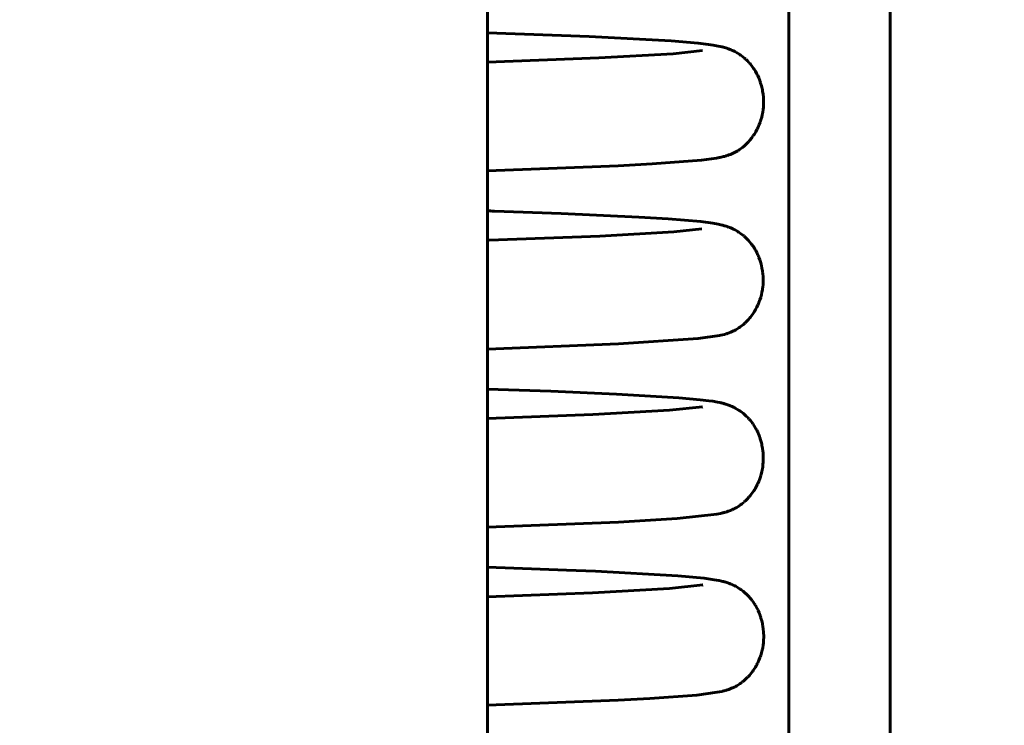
# Model space of a CAD drawing. Header units: millimetres. Extents: x 0 to 210, y 0 to 297.
# Tile 24 of 29: x 162 to 171, y 215 to 221. Entities that reach past the tile are written whole.
import ezdxf

# ---------------------------------------------------------------- set-up
doc = ezdxf.new("R2010")
doc.units = ezdxf.units.MM
doc.linetypes.add('K5LT_BASIC', pattern=[0])
doc.linetypes.add('K5LT_THIN', pattern=[0])
doc.layers.add('Системный слой', color=7, linetype='Continuous')
doc.layers.add('Системный слой (1)', color=251, linetype='Continuous', true_color=0x6c6c6c)
doc.styles.add('KDIMTEXTSTYLE', font='txt', dxfattribs={"width": 0.96, "oblique": 15, "height": 5})
doc.styles.add('KTEXTSTYLE', font='txt', dxfattribs={"width": 0.96, "height": 5})
doc.dimstyles.new('KDIMSTYLE (1.00)', dxfattribs={"dimtxt": 5, "dimasz": 1, "dimexe": 2, "dimexo": 0, "dimgap": 1, "dimtad": 1, "dimtxsty": 'KDIMTEXTSTYLE', "dimsah": 1, "dimcen": 0, "dimdle": 1, "dimadec": 0, "dimazin": 0, "dimtfac": 0.667, "dimtmove": 0, "dimatfit": 3, "dimfxl": 1, "dimtvp": 1, "dimtolj": 1, "dimtzin": 0, "dimarcsym": 0})

# ---------------------------------------------------------------- blocks, each defined once
blk = doc.blocks.new('U84')
at = {"layer": 'Системный слой (1)', "color": 143, "linetype": 'K5LT_BASIC', "lineweight": 60, "true_color": 0x33acca}
for p, q in [((167.2299, 216.1752), (166.5043, 216.2015)), ((167.4957, 216.1639), (167.2299, 216.1752)), ((168.2534, 216.1215), (167.4957, 216.1639)), ((168.4958, 216.0992), (168.2534, 216.1215)), ((168.5891, 216.0864), (168.4958, 216.0992)), ((168.6323, 216.0785), (168.5891, 216.0864)), ((168.635, 216.0779), (168.6323, 216.0785)), ((168.6567, 216.0731), (168.635, 216.0779)), ((168.6677, 216.0704), (168.6567, 216.0731)), ((168.6732, 216.0689), (168.6677, 216.0704)), ((168.6761, 216.0682), (168.6732, 216.0689)), ((168.682, 216.0666), (168.6761, 216.0682)), ((168.6945, 216.063), (168.682, 216.0666)), ((168.7062, 216.0593), (168.6945, 216.063)), ((168.7127, 216.0571), (168.7062, 216.0593)), ((168.7162, 216.0559), (168.7127, 216.0571)), ((168.718, 216.0552), (168.7162, 216.0559)), ((168.7189, 216.0549), (168.718, 216.0552)), ((168.7205, 216.0543), (168.7189, 216.0549)), ((168.7234, 216.0533), (168.7205, 216.0543)), ((168.7256, 216.0525), (168.7234, 216.0533)), ((168.7279, 216.0516), (168.7256, 216.0525)), ((168.731, 216.0505), (168.7279, 216.0516)), ((168.7365, 216.0483), (168.731, 216.0505)), ((168.742, 216.0461), (168.7365, 216.0483)), ((168.7449, 216.0449), (168.742, 216.0461)), ((168.7463, 216.0443), (168.7449, 216.0449)), ((168.7471, 216.044), (168.7463, 216.0443)), ((168.7634, 216.0367), (168.7471, 216.044)), ((168.7774, 216.0298), (168.7634, 216.0367)), ((168.7849, 216.0259), (168.7774, 216.0298)), ((168.7888, 216.0238), (168.7849, 216.0259)), ((168.7908, 216.0227), (168.7888, 216.0238)), ((168.7918, 216.0221), (168.7908, 216.0227)), ((168.8087, 216.0124), (168.7918, 216.0221)), ((168.823, 216.0032), (168.8087, 216.0124)), ((168.8305, 215.9982), (168.823, 216.0032)), ((168.8344, 215.9955), (168.8305, 215.9982)), ((168.8363, 215.9941), (168.8344, 215.9955)), ((168.8373, 215.9934), (168.8363, 215.9941)), ((168.8553, 215.9799), (168.8373, 215.9934)), ((168.8682, 215.9693), (168.8553, 215.9799)), ((168.8748, 215.9635), (168.8682, 215.9693)), ((168.8781, 215.9606), (168.8748, 215.9635)), ((168.8798, 215.9591), (168.8781, 215.9606)), ((168.8806, 215.9583), (168.8798, 215.9591)), ((168.8882, 215.9512), (168.8806, 215.9583)), ((168.9003, 215.9392), (168.8882, 215.9512)), ((168.9063, 215.9329), (168.9003, 215.9392)), ((168.9093, 215.9297), (168.9063, 215.9329)), ((168.9108, 215.9281), (168.9093, 215.9297)), ((168.9116, 215.9272), (168.9108, 215.9281)), ((168.9177, 215.9203), (168.9116, 215.9272)), ((168.9295, 215.9062), (168.9177, 215.9203)), ((168.9353, 215.8989), (168.9295, 215.9062)), ((168.9382, 215.8951), (168.9353, 215.8989)), ((168.9396, 215.8932), (168.9382, 215.8951)), ((168.9404, 215.8921), (168.9396, 215.8932)), ((168.9465, 215.8838), (168.9404, 215.8921)), ((168.9576, 215.8673), (168.9465, 215.8838)), ((168.963, 215.8587), (168.9576, 215.8673)), ((168.9657, 215.8544), (168.963, 215.8587)), ((168.967, 215.8522), (168.9657, 215.8544)), ((168.9677, 215.851), (168.967, 215.8522)), ((168.973, 215.8419), (168.9677, 215.851)), ((168.9836, 215.822), (168.973, 215.8419)), ((168.9887, 215.8117), (168.9836, 215.822)), ((168.9912, 215.8064), (168.9887, 215.8117)), ((168.9925, 215.8037), (168.9912, 215.8064)), ((168.9931, 215.8024), (168.9925, 215.8037)), ((169.0021, 215.7815), (168.9931, 215.8024)), ((169.0114, 215.7567), (169.0021, 215.7815)), ((169.0157, 215.744), (169.0114, 215.7567)), ((169.0177, 215.7377), (169.0157, 215.744)), ((169.0187, 215.7345), (169.0177, 215.7377)), ((169.0192, 215.7329), (169.0187, 215.7345)), ((169.0259, 215.7089), (169.0192, 215.7329)), ((169.032, 215.6825), (169.0259, 215.7089)), ((169.0346, 215.6691), (169.032, 215.6825)), ((169.0358, 215.6624), (169.0346, 215.6691)), ((169.0364, 215.659), (169.0358, 215.6624)), ((169.0366, 215.6573), (169.0364, 215.659)), ((169.0402, 215.6318), (169.0366, 215.6573)), ((169.0427, 215.6052), (169.0402, 215.6318)), ((169.0435, 215.5919), (169.0427, 215.6052)), ((169.0438, 215.5852), (169.0435, 215.5919)), ((169.039, 215.485), (169.0415, 215.5064)), ((169.0415, 215.5064), (169.0417, 215.508)), ((169.0417, 215.508), (169.042, 215.5111)), ((169.042, 215.5111), (169.0425, 215.5175)), ((169.0425, 215.5175), (169.0434, 215.5303)), ((169.0434, 215.5303), (169.0442, 215.556)), ((169.044, 215.5819), (169.0438, 215.5852)), ((169.044, 215.5802), (169.044, 215.5819)), ((169.0442, 215.556), (169.044, 215.5802)), ((169.0166, 215.3892), (169.0242, 215.4139)), ((169.0242, 215.4139), (169.03, 215.4364)), ((169.03, 215.4364), (169.0303, 215.438)), ((169.0303, 215.438), (169.031, 215.4411)), ((169.031, 215.4411), (169.0324, 215.4473)), ((169.0324, 215.4473), (169.0349, 215.4598)), ((169.0349, 215.4598), (169.039, 215.485)), ((168.9837, 215.311), (168.9895, 215.3225)), ((168.9895, 215.3225), (169.0002, 215.346)), ((169.0002, 215.346), (169.0086, 215.3666)), ((169.0086, 215.3666), (169.0091, 215.3681)), ((169.0091, 215.3681), (169.0103, 215.3711)), ((169.0103, 215.3711), (169.0124, 215.3771)), ((169.0124, 215.3771), (169.0166, 215.3892)), ((168.9122, 215.2056), (168.9288, 215.2256)), ((168.9288, 215.2256), (168.9405, 215.241)), ((168.9405, 215.241), (168.9414, 215.2423)), ((168.9414, 215.2423), (168.9432, 215.2447)), ((168.9432, 215.2447), (168.9468, 215.2498)), ((168.9468, 215.2498), (168.9539, 215.2602)), ((168.9539, 215.2602), (168.9676, 215.2819)), ((168.9676, 215.2819), (168.9785, 215.3011)), ((168.9785, 215.3011), (168.9793, 215.3025)), ((168.9793, 215.3025), (168.9808, 215.3053)), ((168.9808, 215.3053), (168.9837, 215.311)), ((168.8287, 215.1305), (168.8341, 215.1343)), ((168.8341, 215.1343), (168.8449, 215.1423)), ((168.8449, 215.1423), (168.847, 215.1439)), ((168.847, 215.1439), (168.8478, 215.1445)), ((168.8478, 215.1445), (168.8493, 215.1457)), ((168.8493, 215.1457), (168.8524, 215.1482)), ((168.8524, 215.1482), (168.8587, 215.1534)), ((168.8587, 215.1534), (168.8718, 215.1647)), ((168.8718, 215.1647), (168.8966, 215.1886)), ((168.8966, 215.1886), (168.8976, 215.1897)), ((168.8976, 215.1897), (168.8997, 215.1918)), ((168.8997, 215.1918), (168.9038, 215.1963)), ((168.9038, 215.1963), (168.9122, 215.2056)), ((168.4278, 215.0249), (168.6174, 215.0497)), ((168.6174, 215.0497), (168.6588, 215.0582)), ((168.6588, 215.0582), (168.6622, 215.059)), ((168.6622, 215.059), (168.6675, 215.0602)), ((168.6675, 215.0602), (168.6759, 215.0624)), ((168.6759, 215.0624), (168.6846, 215.0647)), ((168.6846, 215.0647), (168.6858, 215.065)), ((168.6858, 215.065), (168.6882, 215.0657)), ((168.6882, 215.0657), (168.6918, 215.0667)), ((168.6918, 215.0667), (168.7001, 215.069)), ((168.7001, 215.069), (168.705, 215.0705)), ((168.705, 215.0705), (168.7122, 215.0727)), ((168.7122, 215.0727), (168.7235, 215.0765)), ((168.7235, 215.0765), (168.7422, 215.0837)), ((168.7422, 215.0837), (168.7635, 215.0931)), ((168.7635, 215.0931), (168.7652, 215.0938)), ((168.7652, 215.0938), (168.7686, 215.0954)), ((168.7686, 215.0954), (168.7744, 215.0982)), ((168.7744, 215.0982), (168.7835, 215.1028)), ((168.7835, 215.1028), (168.7982, 215.1109)), ((168.7982, 215.1109), (168.8241, 215.1273)), ((168.8241, 215.1273), (168.8248, 215.1278)), ((168.8248, 215.1278), (168.8261, 215.1287)), ((168.8261, 215.1287), (168.8287, 215.1305)), ((166.5043, 214.9301), (167.7049, 214.9774)), ((167.7049, 214.9774), (167.9959, 214.993)), ((167.9959, 214.993), (168.4278, 215.0249))]:
    blk.add_line(p, q, dxfattribs=at)
blk = doc.blocks.new('U86')
at = {"layer": 'Системный слой (1)', "color": 143, "linetype": 'K5LT_BASIC', "lineweight": 60, "true_color": 0x33acca}
for p, q in [((166.5104, 219.48), (166.5043, 219.4801)), ((166.524, 219.4795), (166.5104, 219.48)), ((166.5327, 219.4792), (166.524, 219.4795)), ((166.5385, 219.479), (166.5327, 219.4792)), ((166.5423, 219.4789), (166.5385, 219.479)), ((166.5448, 219.4788), (166.5423, 219.4789)), ((166.5466, 219.4788), (166.5448, 219.4788)), ((166.5495, 219.4787), (166.5466, 219.4788)), ((166.552, 219.4786), (166.5495, 219.4787)), ((166.5568, 219.4784), (166.552, 219.4786)), ((166.5667, 219.4781), (166.5568, 219.4784)), ((167.1812, 219.4559), (166.5667, 219.4781)), ((167.8964, 219.4232), (167.1812, 219.4559)), ((168.1668, 219.4066), (167.8964, 219.4232)), ((168.4653, 219.3812), (168.1668, 219.4066)), ((168.5748, 219.3668), (168.4653, 219.3812)), ((168.6243, 219.3579), (168.5748, 219.3668)), ((168.6505, 219.3521), (168.6243, 219.3579)), ((168.6641, 219.3488), (168.6505, 219.3521)), ((168.671, 219.3469), (168.6641, 219.3488)), ((168.6745, 219.346), (168.671, 219.3469)), ((168.6778, 219.3451), (168.6745, 219.346)), ((168.6844, 219.3432), (168.6778, 219.3451)), ((168.6988, 219.3387), (168.6844, 219.3432)), ((168.7096, 219.3351), (168.6988, 219.3387)), ((168.7156, 219.333), (168.7096, 219.3351)), ((168.7188, 219.3318), (168.7156, 219.333)), ((168.7204, 219.3312), (168.7188, 219.3318)), ((168.7212, 219.3309), (168.7204, 219.3312)), ((168.7216, 219.3307), (168.7212, 219.3309)), ((168.7228, 219.3303), (168.7216, 219.3307)), ((168.7236, 219.33), (168.7228, 219.3303)), ((168.7241, 219.3298), (168.7236, 219.33)), ((168.7245, 219.3296), (168.7241, 219.3298)), ((168.7249, 219.3295), (168.7245, 219.3296)), ((168.7252, 219.3294), (168.7249, 219.3295)), ((168.7256, 219.3292), (168.7252, 219.3294)), ((168.7264, 219.3289), (168.7256, 219.3292)), ((168.7272, 219.3286), (168.7264, 219.3289)), ((168.7276, 219.3284), (168.7272, 219.3286)), ((168.728, 219.3283), (168.7276, 219.3284)), ((168.7291, 219.3279), (168.728, 219.3283)), ((168.7297, 219.3276), (168.7291, 219.3279)), ((168.7302, 219.3274), (168.7297, 219.3276)), ((168.7306, 219.3273), (168.7302, 219.3274)), ((168.731, 219.3271), (168.7306, 219.3273)), ((168.7314, 219.327), (168.731, 219.3271)), ((168.7321, 219.3267), (168.7314, 219.327)), ((168.7334, 219.3262), (168.7321, 219.3267)), ((168.734, 219.3259), (168.7334, 219.3262)), ((168.7344, 219.3258), (168.734, 219.3259)), ((168.7482, 219.3199), (168.7344, 219.3258)), ((168.7555, 219.3166), (168.7482, 219.3199)), ((168.7593, 219.3148), (168.7555, 219.3166)), ((168.7612, 219.3139), (168.7593, 219.3148)), ((168.7622, 219.3134), (168.7612, 219.3139)), ((168.7627, 219.3132), (168.7622, 219.3134)), ((168.7656, 219.3118), (168.7627, 219.3132)), ((168.7701, 219.3095), (168.7656, 219.3118)), ((168.7725, 219.3083), (168.7701, 219.3095)), ((168.7736, 219.3077), (168.7725, 219.3083)), ((168.7742, 219.3074), (168.7736, 219.3077)), ((168.7909, 219.2984), (168.7742, 219.3074)), ((168.8052, 219.2899), (168.7909, 219.2984)), ((168.8127, 219.2852), (168.8052, 219.2899)), ((168.8166, 219.2827), (168.8127, 219.2852)), ((168.8185, 219.2814), (168.8166, 219.2827)), ((168.8195, 219.2807), (168.8185, 219.2814)), ((168.8351, 219.2699), (168.8195, 219.2807)), ((168.8494, 219.259), (168.8351, 219.2699)), ((168.8568, 219.2531), (168.8494, 219.259)), ((168.8605, 219.25), (168.8568, 219.2531)), ((168.8624, 219.2484), (168.8605, 219.25)), ((168.8633, 219.2476), (168.8624, 219.2484)), ((168.8778, 219.2347), (168.8633, 219.2476)), ((168.8919, 219.2211), (168.8778, 219.2347)), ((168.8989, 219.2139), (168.8919, 219.2211)), ((168.9024, 219.2102), (168.8989, 219.2139)), ((168.9041, 219.2083), (168.9024, 219.2102)), ((168.905, 219.2073), (168.9041, 219.2083)), ((168.9179, 219.1926), (168.905, 219.2073)), ((168.9302, 219.1773), (168.9179, 219.1926)), ((168.9362, 219.1693), (168.9302, 219.1773)), ((168.9392, 219.1652), (168.9362, 219.1693)), ((168.9407, 219.1631), (168.9392, 219.1652)), ((168.9415, 219.162), (168.9407, 219.1631)), ((168.949, 219.1511), (168.9415, 219.162)), ((168.9606, 219.1328), (168.949, 219.1511)), ((168.9661, 219.1234), (168.9606, 219.1328)), ((168.9689, 219.1185), (168.9661, 219.1234)), ((168.9702, 219.1161), (168.9689, 219.1185)), ((168.9709, 219.1149), (168.9702, 219.1161)), ((168.9805, 219.0964), (168.9709, 219.1149)), ((168.9911, 219.0737), (168.9805, 219.0964)), ((168.9961, 219.062), (168.9911, 219.0737)), ((168.9985, 219.056), (168.9961, 219.062)), ((168.9997, 219.053), (168.9985, 219.056)), ((169.0002, 219.0515), (168.9997, 219.053)), ((169.0084, 219.0288), (169.0002, 219.0515)), ((169.0165, 219.003), (169.0084, 219.0288)), ((169.02, 218.99), (169.0165, 219.003)), ((169.0217, 218.9834), (169.02, 218.99)), ((169.0225, 218.9801), (169.0217, 218.9834)), ((169.0229, 218.9785), (169.0225, 218.9801)), ((169.0282, 218.9538), (169.0229, 218.9785)), ((169.0328, 218.927), (169.0282, 218.9538)), ((169.0346, 218.9135), (169.0328, 218.927)), ((169.0354, 218.9067), (169.0346, 218.9135)), ((169.0358, 218.9033), (169.0354, 218.9067)), ((169.036, 218.9016), (169.0358, 218.9033)), ((169.038, 218.8759), (169.036, 218.9016)), ((169.039, 218.8497), (169.038, 218.8759)), ((169.0391, 218.8366), (169.039, 218.8497)), ((169.0326, 218.7552), (169.0331, 218.7584)), ((169.0331, 218.7584), (169.034, 218.7646)), ((169.034, 218.7646), (169.0355, 218.7773)), ((169.0355, 218.7773), (169.0378, 218.8028)), ((169.0378, 218.8028), (169.0389, 218.8251)), ((169.0389, 218.8267), (169.039, 218.83)), ((169.0389, 218.8251), (169.0389, 218.8267)), ((169.039, 218.83), (169.0391, 218.8366)), ((169.0097, 218.6623), (169.0165, 218.6835)), ((169.0165, 218.6835), (169.0169, 218.685)), ((169.0169, 218.685), (169.0178, 218.6881)), ((169.0178, 218.6881), (169.0195, 218.6942)), ((169.0195, 218.6942), (169.0228, 218.7066)), ((169.0228, 218.7066), (169.0284, 218.7316)), ((169.0284, 218.7316), (169.0323, 218.7536)), ((169.0323, 218.7536), (169.0326, 218.7552)), ((168.969, 218.5716), (168.9811, 218.5945)), ((168.9811, 218.5945), (168.9912, 218.6155)), ((168.9912, 218.6155), (168.9918, 218.617)), ((168.9918, 218.617), (168.9931, 218.62)), ((168.9931, 218.62), (168.9957, 218.6259)), ((168.9957, 218.6259), (169.0006, 218.6379)), ((169.0006, 218.6379), (169.0097, 218.6623)), ((168.9034, 218.4799), (168.9164, 218.495)), ((168.9164, 218.495), (168.9174, 218.4962)), ((168.9174, 218.4962), (168.9194, 218.4986)), ((168.9194, 218.4986), (168.9232, 218.5034)), ((168.9232, 218.5034), (168.9309, 218.5134)), ((168.9309, 218.5134), (168.9459, 218.5344)), ((168.9459, 218.5344), (168.9569, 218.5513)), ((168.9569, 218.5513), (168.9577, 218.5526)), ((168.9577, 218.5526), (168.9594, 218.5553)), ((168.9594, 218.5553), (168.9626, 218.5607)), ((168.9626, 218.5607), (168.969, 218.5716)), ((168.7876, 218.3862), (168.8154, 218.4032)), ((168.8154, 218.4032), (168.8192, 218.4058)), ((168.8192, 218.4058), (168.8204, 218.4066)), ((168.8204, 218.4066), (168.8228, 218.4082)), ((168.8228, 218.4082), (168.8276, 218.4117)), ((168.8276, 218.4117), (168.8376, 218.419)), ((168.8376, 218.419), (168.8584, 218.4357)), ((168.8584, 218.4357), (168.8693, 218.4455)), ((168.8693, 218.4455), (168.8704, 218.4464)), ((168.8704, 218.4464), (168.8726, 218.4484)), ((168.8726, 218.4484), (168.8769, 218.4525)), ((168.8769, 218.4525), (168.8856, 218.461)), ((168.8856, 218.461), (168.9034, 218.4799)), ((167.7097, 218.2562), (168.4414, 218.3048)), ((168.4414, 218.3048), (168.6375, 218.3327)), ((168.6375, 218.3327), (168.6512, 218.3358)), ((168.6512, 218.3358), (168.6827, 218.3437)), ((168.6827, 218.3437), (168.6996, 218.3488)), ((168.6996, 218.3488), (168.7008, 218.3491)), ((168.7008, 218.3491), (168.7032, 218.3499)), ((168.7032, 218.3499), (168.7082, 218.3515)), ((168.7082, 218.3515), (168.7185, 218.355)), ((168.7185, 218.355), (168.7413, 218.3638)), ((168.7413, 218.3638), (168.7663, 218.3751)), ((168.7663, 218.3751), (168.7676, 218.3757)), ((168.7676, 218.3757), (168.7702, 218.377)), ((168.7702, 218.377), (168.7757, 218.3798)), ((168.7757, 218.3798), (168.7876, 218.3862)), ((166.5043, 218.2089), (167.7097, 218.2562))]:
    blk.add_line(p, q, dxfattribs=at)
blk = doc.blocks.new('U97')
at = {"layer": 'Системный слой (1)', "color": 143, "linetype": 'K5LT_BASIC', "lineweight": 60, "true_color": 0x33acca}
for p, q in [((168.4814, 220.9547), (168.2103, 220.9263)), ((167.5284, 220.8874), (166.5043, 220.8481)), ((168.2103, 220.9263), (167.5284, 220.8874))]:
    blk.add_line(p, q, dxfattribs=at)
blk = doc.blocks.new('U103')
at = {"layer": 'Системный слой (1)', "color": 143, "linetype": 'K5LT_BASIC', "lineweight": 60, "true_color": 0x33acca}
for p, q in [((167.4683, 215.9667), (166.5043, 215.93)), ((168.1768, 216.0059), (167.4683, 215.9667)), ((168.4845, 216.0377), (168.1768, 216.0059)), ((168.479, 216.0362), (168.4845, 216.0377))]:
    blk.add_line(p, q, dxfattribs=at)
blk = doc.blocks.new('U107')
at = {"layer": 'Системный слой (1)', "color": 143, "linetype": 'K5LT_BASIC', "lineweight": 60, "true_color": 0x33acca}
for p, q in [((167.4388, 221.0846), (166.5043, 221.1196)), ((168.1916, 221.044), (167.4388, 221.0846)), ((168.4412, 221.023), (168.1916, 221.044)), ((168.5378, 221.0116), (168.4412, 221.023)), ((168.5808, 221.0053), (168.5378, 221.0116)), ((168.6254, 220.9974), (168.5808, 221.0053)), ((168.6433, 220.9936), (168.6254, 220.9974)), ((168.6577, 220.9902), (168.6433, 220.9936)), ((168.665, 220.9884), (168.6577, 220.9902)), ((168.6676, 220.9878), (168.665, 220.9884)), ((168.6729, 220.9864), (168.6676, 220.9878)), ((168.6841, 220.9833), (168.6729, 220.9864)), ((168.697, 220.9795), (168.6841, 220.9833)), ((168.7042, 220.9771), (168.697, 220.9795)), ((168.7081, 220.9759), (168.7042, 220.9771)), ((168.7101, 220.9752), (168.7081, 220.9759)), ((168.7111, 220.9748), (168.7101, 220.9752)), ((168.7122, 220.9745), (168.7111, 220.9748)), ((168.7152, 220.9734), (168.7122, 220.9745)), ((168.7179, 220.9725), (168.7152, 220.9734)), ((168.7211, 220.9713), (168.7179, 220.9725)), ((168.7262, 220.9694), (168.7211, 220.9713)), ((168.736, 220.9656), (168.7262, 220.9694)), ((168.7422, 220.9631), (168.736, 220.9656)), ((168.7455, 220.9617), (168.7422, 220.9631)), ((168.7472, 220.961), (168.7455, 220.9617)), ((168.748, 220.9606), (168.7472, 220.961)), ((168.7649, 220.953), (168.748, 220.9606)), ((168.7789, 220.946), (168.7649, 220.953)), ((168.7864, 220.942), (168.7789, 220.946)), ((168.7903, 220.9399), (168.7864, 220.942)), ((168.7923, 220.9388), (168.7903, 220.9399)), ((168.7933, 220.9382), (168.7923, 220.9388)), ((168.8096, 220.9286), (168.7933, 220.9382)), ((168.8239, 220.9194), (168.8096, 220.9286)), ((168.8314, 220.9142), (168.8239, 220.9194)), ((168.8352, 220.9115), (168.8314, 220.9142)), ((168.8371, 220.9102), (168.8352, 220.9115)), ((168.8381, 220.9095), (168.8371, 220.9102)), ((168.8533, 220.8979), (168.8381, 220.9095)), ((168.8677, 220.8861), (168.8533, 220.8979)), ((168.875, 220.8797), (168.8677, 220.8861)), ((168.8787, 220.8764), (168.875, 220.8797)), ((168.8806, 220.8747), (168.8787, 220.8764)), ((168.8815, 220.8738), (168.8806, 220.8747)), ((168.8952, 220.8606), (168.8815, 220.8738)), ((168.9089, 220.8463), (168.8952, 220.8606)), ((168.9157, 220.8387), (168.9089, 220.8463)), ((168.919, 220.8348), (168.9157, 220.8387)), ((168.9207, 220.8328), (168.919, 220.8348)), ((168.9216, 220.8318), (168.9207, 220.8328)), ((168.933, 220.8177), (168.9216, 220.8318)), ((168.9457, 220.8005), (168.933, 220.8177)), ((168.9518, 220.7916), (168.9457, 220.8005)), ((168.9549, 220.787), (168.9518, 220.7916)), ((168.9564, 220.7847), (168.9549, 220.787)), ((168.9571, 220.7835), (168.9564, 220.7847)), ((168.9674, 220.7667), (168.9571, 220.7835)), ((168.979, 220.7459), (168.9674, 220.7667)), ((168.9845, 220.7351), (168.979, 220.7459)), ((168.9872, 220.7295), (168.9845, 220.7351)), ((168.9885, 220.7267), (168.9872, 220.7295)), ((168.9892, 220.7253), (168.9885, 220.7267)), ((168.9985, 220.7044), (168.9892, 220.7253)), ((169.0081, 220.6798), (168.9985, 220.7044)), ((169.0124, 220.6673), (169.0081, 220.6798)), ((169.0145, 220.661), (169.0124, 220.6673)), ((169.0155, 220.6578), (169.0145, 220.661)), ((169.016, 220.6562), (169.0155, 220.6578)), ((169.023, 220.6324), (169.016, 220.6562)), ((169.0293, 220.606), (169.023, 220.6324)), ((169.0321, 220.5927), (169.0293, 220.606)), ((169.0333, 220.586), (169.0321, 220.5927)), ((169.0339, 220.5826), (169.0333, 220.586)), ((169.0342, 220.5809), (169.0339, 220.5826)), ((169.0383, 220.5537), (169.0342, 220.5809)), ((169.0409, 220.528), (169.0383, 220.5537)), ((169.0419, 220.5151), (169.0409, 220.528)), ((169.0422, 220.5086), (169.0419, 220.5151)), ((169.0423, 220.5054), (169.0422, 220.5086)), ((169.0424, 220.5038), (169.0423, 220.5054)), ((169.0429, 220.4835), (169.0424, 220.5038)), ((169.0425, 220.4585), (169.0429, 220.4835)), ((169.0332, 220.376), (169.0355, 220.3885)), ((169.0355, 220.3885), (169.039, 220.4138)), ((169.039, 220.4138), (169.0411, 220.4352)), ((169.0411, 220.4352), (169.0412, 220.4368)), ((169.0412, 220.4368), (169.0415, 220.4399)), ((169.0415, 220.4399), (169.0419, 220.4461)), ((169.0419, 220.4461), (169.0425, 220.4585)), ((169.0117, 220.2965), (169.0128, 220.2995)), ((169.0128, 220.2995), (169.0149, 220.3056)), ((169.0149, 220.3056), (169.0188, 220.3178)), ((169.0188, 220.3178), (169.0258, 220.3426)), ((169.0258, 220.3426), (169.0311, 220.3651)), ((169.0311, 220.3651), (169.0314, 220.3666)), ((169.0314, 220.3666), (169.032, 220.3697)), ((169.032, 220.3697), (169.0332, 220.376)), ((168.9584, 220.1867), (168.9716, 220.2088)), ((168.9716, 220.2088), (168.9824, 220.2287)), ((168.9824, 220.2287), (168.9832, 220.2302)), ((168.9832, 220.2302), (168.9846, 220.233)), ((168.9846, 220.233), (168.9875, 220.2388)), ((168.9875, 220.2388), (168.993, 220.2504)), ((168.993, 220.2504), (169.0033, 220.2743)), ((169.0033, 220.2743), (169.0112, 220.295)), ((169.0112, 220.295), (169.0117, 220.2965)), ((168.9035, 220.1149), (168.9055, 220.1172)), ((168.9055, 220.1172), (168.9096, 220.1217)), ((168.9096, 220.1217), (168.9178, 220.1313)), ((168.9178, 220.1313), (168.934, 220.1516)), ((168.934, 220.1516), (168.9454, 220.1673)), ((168.9454, 220.1673), (168.9463, 220.1685)), ((168.9463, 220.1685), (168.948, 220.1711)), ((168.948, 220.1711), (168.9515, 220.1762)), ((168.9515, 220.1762), (168.9584, 220.1867)), ((168.7621, 220.0098), (168.8048, 220.0332)), ((168.8048, 220.0332), (168.8068, 220.0345)), ((168.8068, 220.0345), (168.811, 220.0371)), ((168.811, 220.0371), (168.8192, 220.0424)), ((168.8192, 220.0424), (168.8309, 220.0504)), ((168.8309, 220.0504), (168.849, 220.0641)), ((168.849, 220.0641), (168.8533, 220.0675)), ((168.8533, 220.0675), (168.8544, 220.0684)), ((168.8544, 220.0684), (168.8565, 220.0702)), ((168.8565, 220.0702), (168.8608, 220.0738)), ((168.8608, 220.0738), (168.8697, 220.0815)), ((168.8697, 220.0815), (168.888, 220.0988)), ((168.888, 220.0988), (168.9024, 220.1138)), ((168.9024, 220.1138), (168.9035, 220.1149)), ((168.0194, 219.9123), (168.471, 219.9471)), ((168.471, 219.9471), (168.6096, 219.966)), ((168.6096, 219.966), (168.6233, 219.9685)), ((168.6233, 219.9685), (168.6265, 219.9691)), ((168.6265, 219.9691), (168.631, 219.97)), ((168.631, 219.97), (168.6327, 219.9703)), ((168.6327, 219.9703), (168.6333, 219.9704)), ((168.6333, 219.9704), (168.6344, 219.9707)), ((168.6344, 219.9707), (168.6368, 219.9712)), ((168.6368, 219.9712), (168.6417, 219.9722)), ((168.6417, 219.9722), (168.6519, 219.9744)), ((168.6519, 219.9744), (168.6745, 219.9798)), ((168.6745, 219.9798), (168.6828, 219.982)), ((168.6828, 219.982), (168.6998, 219.9869)), ((168.6998, 219.9869), (168.7064, 219.989)), ((168.7064, 219.989), (168.7104, 219.9902)), ((168.7104, 219.9902), (168.7159, 219.9919)), ((168.7159, 219.9919), (168.7242, 219.9946)), ((168.7242, 219.9946), (168.7378, 219.9994)), ((168.7378, 219.9994), (168.7621, 220.0098)), ((166.5043, 219.8482), (167.7057, 219.8955)), ((167.7057, 219.8955), (168.0194, 219.9123))]:
    blk.add_line(p, q, dxfattribs=at)
blk = doc.blocks.new('U119')
at = {"layer": 'Системный слой (1)', "color": 143, "linetype": 'K5LT_BASIC', "lineweight": 60, "true_color": 0x33acca}
for p, q in [((167.0869, 217.8201), (166.5043, 217.8408)), ((167.6914, 217.7942), (167.0869, 217.8201)), ((168.2629, 217.7604), (167.6914, 217.7942)), ((168.4607, 217.7428), (168.2629, 217.7604)), ((168.5398, 217.7332), (168.4607, 217.7428)), ((168.5756, 217.7279), (168.5398, 217.7332)), ((168.619, 217.7203), (168.5756, 217.7279)), ((168.6416, 217.7156), (168.619, 217.7203)), ((168.6528, 217.7131), (168.6416, 217.7156)), ((168.6583, 217.7117), (168.6528, 217.7131)), ((168.6611, 217.711), (168.6583, 217.7117)), ((168.6667, 217.7096), (168.6611, 217.711)), ((168.6785, 217.7065), (168.6667, 217.7096)), ((168.691, 217.7028), (168.6785, 217.7065)), ((168.6979, 217.7006), (168.691, 217.7028)), ((168.7017, 217.6994), (168.6979, 217.7006)), ((168.7036, 217.6988), (168.7017, 217.6994)), ((168.7045, 217.6984), (168.7036, 217.6988)), ((168.7071, 217.6976), (168.7045, 217.6984)), ((168.7102, 217.6965), (168.7071, 217.6976)), ((168.7126, 217.6957), (168.7102, 217.6965)), ((168.7151, 217.6948), (168.7126, 217.6957)), ((168.7187, 217.6935), (168.7151, 217.6948)), ((168.7251, 217.6912), (168.7187, 217.6935)), ((168.7309, 217.6889), (168.7251, 217.6912)), ((168.7339, 217.6877), (168.7309, 217.6889)), ((168.7354, 217.6871), (168.7339, 217.6877)), ((168.7361, 217.6868), (168.7354, 217.6871)), ((168.7528, 217.6797), (168.7361, 217.6868)), ((168.7667, 217.6731), (168.7528, 217.6797)), ((168.7743, 217.6693), (168.7667, 217.6731)), ((168.7782, 217.6673), (168.7743, 217.6693)), ((168.7802, 217.6662), (168.7782, 217.6673)), ((168.7812, 217.6657), (168.7802, 217.6662)), ((168.7982, 217.6562), (168.7812, 217.6657)), ((168.8125, 217.6474), (168.7982, 217.6562)), ((168.82, 217.6425), (168.8125, 217.6474)), ((168.8239, 217.64), (168.82, 217.6425)), ((168.8258, 217.6386), (168.8239, 217.64)), ((168.8268, 217.638), (168.8258, 217.6386)), ((168.8426, 217.6266), (168.8268, 217.638)), ((168.8568, 217.6154), (168.8426, 217.6266)), ((168.8641, 217.6094), (168.8568, 217.6154)), ((168.8678, 217.6062), (168.8641, 217.6094)), ((168.8696, 217.6046), (168.8678, 217.6062)), ((168.8705, 217.6038), (168.8696, 217.6046)), ((168.8838, 217.5916), (168.8705, 217.6038)), ((168.8974, 217.5781), (168.8838, 217.5916)), ((168.9042, 217.571), (168.8974, 217.5781)), ((168.9076, 217.5673), (168.9042, 217.571)), ((168.9093, 217.5654), (168.9076, 217.5673)), ((168.9101, 217.5645), (168.9093, 217.5654)), ((168.9218, 217.5509), (168.9101, 217.5645)), ((168.9347, 217.5345), (168.9218, 217.5509)), ((168.9411, 217.5259), (168.9347, 217.5345)), ((168.9442, 217.5214), (168.9411, 217.5259)), ((168.9458, 217.5192), (168.9442, 217.5214)), ((168.9465, 217.5181), (168.9458, 217.5192)), ((168.9572, 217.5019), (168.9465, 217.5181)), ((168.969, 217.4821), (168.9572, 217.5019)), ((168.9747, 217.4717), (168.969, 217.4821)), ((168.9775, 217.4664), (168.9747, 217.4717)), ((168.9789, 217.4637), (168.9775, 217.4664)), ((168.9796, 217.4624), (168.9789, 217.4637)), ((168.9892, 217.4425), (168.9796, 217.4624)), ((168.9994, 217.4187), (168.9892, 217.4425)), ((169.0041, 217.4065), (168.9994, 217.4187)), ((169.0063, 217.4003), (169.0041, 217.4065)), ((169.0074, 217.3972), (169.0063, 217.4003)), ((169.008, 217.3957), (169.0074, 217.3972)), ((169.0155, 217.3726), (169.008, 217.3957)), ((169.0227, 217.3466), (169.0155, 217.3726)), ((169.0259, 217.3334), (169.0227, 217.3466)), ((169.0273, 217.3267), (169.0259, 217.3334)), ((169.028, 217.3234), (169.0273, 217.3267)), ((169.0284, 217.3217), (169.028, 217.3234)), ((169.033, 217.2967), (169.0284, 217.3217)), ((169.0367, 217.2699), (169.033, 217.2967)), ((169.0381, 217.2564), (169.0367, 217.2699)), ((169.0387, 217.2496), (169.0381, 217.2564)), ((169.0389, 217.2462), (169.0387, 217.2496)), ((169.039, 217.2445), (169.0389, 217.2462)), ((169.0403, 217.2192), (169.039, 217.2445)), ((169.0405, 217.1931), (169.0403, 217.2192)), ((169.0347, 217.121), (169.0377, 217.1454)), ((169.0377, 217.1454), (169.0396, 217.1688)), ((169.0396, 217.1688), (169.0397, 217.1704)), ((169.0397, 217.1704), (169.0399, 217.1737)), ((169.0399, 217.1737), (169.0401, 217.1801)), ((169.0401, 217.1801), (169.0405, 217.1931)), ((169.0151, 217.0356), (169.0161, 217.0386)), ((169.0161, 217.0386), (169.0179, 217.0444)), ((169.0179, 217.0444), (169.0212, 217.0563)), ((169.0212, 217.0563), (169.0272, 217.0803)), ((169.0272, 217.0803), (169.031, 217.0983)), ((169.031, 217.0983), (169.0312, 217.0998)), ((169.0312, 217.0998), (169.0318, 217.1028)), ((169.0318, 217.1028), (169.0328, 217.1088)), ((169.0328, 217.1088), (169.0347, 217.121)), ((168.9651, 216.9237), (168.9777, 216.9462)), ((168.9777, 216.9462), (168.988, 216.9668)), ((168.988, 216.9668), (168.9887, 216.9683)), ((168.9887, 216.9683), (168.9901, 216.9712)), ((168.9901, 216.9712), (168.9928, 216.9771)), ((168.9928, 216.9771), (168.9979, 216.9889)), ((168.9979, 216.9889), (169.0075, 217.0132)), ((169.0075, 217.0132), (169.0147, 217.0342)), ((169.0147, 217.0342), (169.0151, 217.0356)), ((168.9144, 216.8521), (168.9184, 216.8569)), ((168.9184, 216.8569), (168.9264, 216.8668)), ((168.9264, 216.8668), (168.942, 216.8878)), ((168.942, 216.8878), (168.9527, 216.9037)), ((168.9527, 216.9037), (168.9536, 216.905)), ((168.9536, 216.905), (168.9553, 216.9076)), ((168.9553, 216.9076), (168.9586, 216.9128)), ((168.9586, 216.9128), (168.9651, 216.9237)), ((168.8165, 216.7642), (168.8174, 216.7648)), ((168.8174, 216.7648), (168.8188, 216.7658)), ((168.8188, 216.7658), (168.821, 216.7673)), ((168.821, 216.7673), (168.8217, 216.7677)), ((168.8217, 216.7677), (168.8224, 216.7682)), ((168.8224, 216.7682), (168.8236, 216.769)), ((168.8236, 216.769), (168.825, 216.77)), ((168.825, 216.77), (168.8259, 216.7707)), ((168.8259, 216.7707), (168.8268, 216.7713)), ((168.8268, 216.7713), (168.828, 216.7721)), ((168.828, 216.7721), (168.8295, 216.7732)), ((168.8295, 216.7732), (168.8318, 216.7748)), ((168.8318, 216.7748), (168.8344, 216.7768)), ((168.8344, 216.7768), (168.8351, 216.7773)), ((168.8351, 216.7773), (168.8363, 216.7782)), ((168.8363, 216.7782), (168.8387, 216.78)), ((168.8387, 216.78), (168.8435, 216.7837)), ((168.8435, 216.7837), (168.8534, 216.7916)), ((168.8534, 216.7916), (168.8609, 216.7979)), ((168.8609, 216.7979), (168.8626, 216.7993)), ((168.8626, 216.7993), (168.8634, 216.8001)), ((168.8634, 216.8001), (168.865, 216.8015)), ((168.865, 216.8015), (168.8684, 216.8045)), ((168.8684, 216.8045), (168.8752, 216.8108)), ((168.8752, 216.8108), (168.8892, 216.8245)), ((168.8892, 216.8245), (168.9114, 216.8485)), ((168.9114, 216.8485), (168.9124, 216.8497)), ((168.9124, 216.8497), (168.9144, 216.8521)), ((168.2474, 216.6489), (168.6126, 216.6888)), ((168.6126, 216.6888), (168.6453, 216.6953)), ((168.6453, 216.6953), (168.657, 216.698)), ((168.657, 216.698), (168.6609, 216.6989)), ((168.6609, 216.6989), (168.6671, 216.7004)), ((168.6671, 216.7004), (168.6775, 216.7032)), ((168.6775, 216.7032), (168.6835, 216.7048)), ((168.6835, 216.7048), (168.6847, 216.7052)), ((168.6847, 216.7052), (168.6871, 216.7058)), ((168.6871, 216.7058), (168.6919, 216.7072)), ((168.6919, 216.7072), (168.6962, 216.7084)), ((168.6962, 216.7084), (168.7039, 216.7108)), ((168.7039, 216.7108), (168.7096, 216.7126)), ((168.7096, 216.7126), (168.718, 216.7155)), ((168.718, 216.7155), (168.731, 216.7203)), ((168.731, 216.7203), (168.7527, 216.7293)), ((168.7527, 216.7293), (168.7547, 216.7302)), ((168.7547, 216.7302), (168.7558, 216.7307)), ((168.7558, 216.7307), (168.758, 216.7317)), ((168.758, 216.7317), (168.7626, 216.7339)), ((168.7626, 216.7339), (168.7707, 216.7378)), ((168.7707, 216.7378), (168.7713, 216.7381)), ((168.7713, 216.7381), (168.7725, 216.7387)), ((168.7725, 216.7387), (168.7748, 216.7398)), ((168.7748, 216.7398), (168.7765, 216.7407)), ((168.7765, 216.7407), (168.7779, 216.7414)), ((168.7779, 216.7414), (168.7794, 216.7422)), ((168.7794, 216.7422), (168.7815, 216.7433)), ((168.7815, 216.7433), (168.7846, 216.7449)), ((168.7846, 216.7449), (168.7892, 216.7475)), ((168.7892, 216.7475), (168.7966, 216.7517)), ((168.7966, 216.7517), (168.8093, 216.7596)), ((168.8093, 216.7596), (168.81, 216.76)), ((168.81, 216.76), (168.8109, 216.7606)), ((168.8109, 216.7606), (168.8127, 216.7617)), ((168.8127, 216.7617), (168.814, 216.7626)), ((168.814, 216.7626), (168.8147, 216.763)), ((168.8147, 216.763), (168.8153, 216.7634)), ((168.8153, 216.7634), (168.8159, 216.7638)), ((168.8159, 216.7638), (168.8165, 216.7642)), ((166.5043, 216.5694), (167.7085, 216.6168)), ((167.7085, 216.6168), (168.2474, 216.6489))]:
    blk.add_line(p, q, dxfattribs=at)
blk = doc.blocks.new('U120')
at = {"layer": 'Системный слой (1)', "color": 143, "linetype": 'K5LT_BASIC', "lineweight": 60, "true_color": 0x33acca}
for p, q in [((168.4799, 217.6769), (168.1771, 217.6452)), ((168.4744, 217.6754), (168.4799, 217.6769)), ((167.4708, 217.6059), (166.5043, 217.5693)), ((168.1771, 217.6452), (167.4708, 217.6059))]:
    blk.add_line(p, q, dxfattribs=at)
blk = doc.blocks.new('U124')
at = {"layer": 'Системный слой (1)', "color": 143, "linetype": 'K5LT_BASIC', "lineweight": 60, "true_color": 0x33acca}
for p, q in [((168.4749, 219.3147), (168.2181, 219.2874)), ((167.5375, 219.2484), (166.5192, 219.2093)), ((168.2181, 219.2874), (167.5375, 219.2484)), ((166.5045, 219.2088), (166.5043, 219.2088)), ((166.5081, 219.2089), (166.5045, 219.2088)), ((166.5104, 219.209), (166.5081, 219.2089)), ((166.5119, 219.209), (166.5104, 219.209)), ((166.5129, 219.2091), (166.5119, 219.209)), ((166.5136, 219.2091), (166.5129, 219.2091)), ((166.5141, 219.2091), (166.5136, 219.2091)), ((166.5148, 219.2091), (166.5141, 219.2091)), ((166.5154, 219.2091), (166.5148, 219.2091)), ((166.5167, 219.2092), (166.5154, 219.2091)), ((166.5192, 219.2093), (166.5167, 219.2092))]:
    blk.add_line(p, q, dxfattribs=at)
blk = doc.blocks.new('D8')
at = {"layer": 'Системный слой (1)'}
for points in [[(199.7827, 236.1443), (199.1244, 241.1443), (198.4661, 236.1443), (199.1244, 236.6443)], [(199.1244, 129.1443), (199.7827, 134.1443), (199.1244, 133.6443), (198.4661, 134.1443)]]:
    blk.add_hatch(color=7, dxfattribs=at).paths.add_polyline_path(points)
at = {"layer": 'Системный слой (1)', "color": 7, "linetype": 'K5LT_THIN', "lineweight": 18, "true_color": 0xffffff}
for p, q in [((166.8467, 241.1443), (201.1244, 241.1443)), ((198.4661, 236.1443), (199.1244, 241.1443)), ((199.1244, 241.1443), (199.7827, 236.1443)), ((199.1244, 241.1443), (199.1244, 129.1443)), ((199.1244, 236.6443), (198.4661, 236.1443)), ((199.7827, 236.1443), (199.1244, 236.6443)), ((199.1244, 129.1443), (198.4661, 134.1443)), ((198.4661, 134.1443), (199.1244, 133.6443)), ((199.1244, 133.6443), (199.7827, 134.1443)), ((199.7827, 134.1443), (199.1244, 129.1443)), ((174.2359, 129.1443), (201.1244, 129.1443))]:
    blk.add_line(p, q, dxfattribs=at)
blk.add_wipeout([(198.1244, 180.5301), (190.7425, 180.5301), (190.7425, 189.3893), (198.1244, 189.3893)]).dxf.layer = 'Системный слой (1)'
at = {"layer": 'Системный слой (1)', "color": 7, "insert": (191.5369, 180.5301), "char_height": 5, "attachment_point": 1, "rotation": 90, "style": 'KTEXTSTYLE'}
blk.add_mtext('\\fArial|b0|c204|p34;\\H5.0;\\W1.000;\\Q15;\\fGOST Type AU|b0|i0|c204|p34;\\Q15;\\W0.960;112', dxfattribs=at)
blk = doc.blocks.new('KDIMARROW_01')
at = {"layer": 'Системный слой'}
blk.add_hatch(color=0, dxfattribs=at).paths.add_polyline_path([(0, 0), (-5, 0.6583), (-4.5, 0), (-5, -0.6583)])
at = {"layer": 'Системный слой', "color": 0, "linetype": 'K5LT_THIN', "lineweight": 18}
for p, q in [((-4.5, 0), (-5, 0.6583)), ((-5, 0.6583), (0, 0)), ((0, 0), (-5, -0.6583)), ((-5, -0.6583), (-4.5, 0))]:
    blk.add_line(p, q, dxfattribs=at)
at = {"layer": 'Системный слой (1)', "color": 0, "linetype": 'K5LT_THIN', "lineweight": 18}
blk.add_line((152.7241, 129.1443), (151.7241, 129.1443), dxfattribs=at)
blk = doc.blocks.new('D9')
at = {"layer": 'Системный слой (1)'}
for points in [[(121.2241, 256.856), (126.2241, 257.5143), (125.7241, 256.856), (126.2241, 256.1977)], [(184.2241, 256.856), (179.2241, 257.5143), (179.7241, 256.856), (179.2241, 256.1977)]]:
    blk.add_hatch(color=7, dxfattribs=at).paths.add_polyline_path(points)
at = {"layer": 'Системный слой (1)', "color": 7, "linetype": 'K5LT_THIN', "lineweight": 18, "true_color": 0xffffff}
for p, q in [((121.2241, 167.0443), (121.2241, 258.856)), ((184.2241, 167.0443), (184.2241, 258.856)), ((121.2241, 256.856), (126.2241, 257.5143)), ((126.2241, 257.5143), (125.7241, 256.856)), ((179.7241, 256.856), (179.2241, 257.5143)), ((179.2241, 257.5143), (184.2241, 256.856)), ((126.2241, 256.1977), (121.2241, 256.856)), ((121.2241, 256.856), (184.2241, 256.856)), ((125.7241, 256.856), (126.2241, 256.1977)), ((184.2241, 256.856), (179.2241, 256.1977)), ((179.2241, 256.1977), (179.7241, 256.856))]:
    blk.add_line(p, q, dxfattribs=at)
blk.add_wipeout([(147.0516, 257.856), (147.0516, 265.2379), (157.9428, 265.2379), (157.9428, 257.856)]).dxf.layer = 'Системный слой (1)'
at = {"layer": 'Системный слой (1)', "color": 7, "char_height": 5, "attachment_point": 1, "style": 'KTEXTSTYLE'}
for s, insert in [('\\fArial|b0|c204|p34;\\H5.0;\\W1.000;\\Q15;\\fGOST Type AU|b0|i0|c204|p34;\\Q15;\\W0.960;⌀', (147.0516, 264.4435)), ('\\fArial|b0|c204|p34;\\H5.0;\\W1.000;\\Q15;\\fGOST Type AU|b0|i0|c204|p34;\\Q15;\\W0.960;63', (150.3589, 264.4435))]:
    blk.add_mtext(s, dxfattribs=dict(at, insert=insert))

msp = doc.modelspace()

# ---------------------------------------------------------------- linework, layer by layer
at = {"layer": 'Системный слой (1)', "color": 143, "linetype": 'K5LT_BASIC', "lineweight": 60, "true_color": 0x33acca}
for p, q in [((166.5043, 206.3443), (166.5043, 226.3443)), ((169.2753, 206.3443), (169.2753, 226.3443)), ((170.2082, 206.3443), (170.2082, 226.3443))]:
    msp.add_line(p, q, dxfattribs=at)

# ---------------------------------------------------------------- block references
at = {"layer": 'Системный слой (1)'}
for name in ['U107', 'U97', 'U86', 'U124', 'U119', 'U120', 'U84', 'U103']:
    msp.add_blockref(name, (0, 0), dxfattribs=at)

# ---------------------------------------------------------------- next in the draw order: dimensions: what is measured, and where the dimension line sits
at = {"layer": 'Системный слой (1)', "color": 7}
dim = msp.add_linear_dim(base=(199.1244, 241.1443), p1=(174.2359, 129.1443), p2=(166.8467, 241.1443), angle=90, dimstyle='KDIMSTYLE (1.00)', override={"dimexo": 0, "dimpost": '\\fGOST Type AU|b0|c204|p34;\\H5.0;\\W0.960;\\Q15;<>', "dimblk1": 'KDIMARROW_01', "dimblk2": 'KDIMARROW_01', "dimse1": 0, "dimse2": 0, "dimclrt": 7, "dimtol": 1, "dimtp": 0, "dimtm": 0, "dimtdec": 5, "dimtolj": 1}, dxfattribs=at)
dim.commit()
dim.dimension.update_dxf_attribs({"geometry": 'D8', "text_midpoint": (199.1244, 185.1443), "dimtype": 160})

# ---------------------------------------------------------------- next in the draw order: dimensions: what is measured, and where the dimension line sits
dim = msp.add_linear_dim(base=(121.2241, 256.856), p1=(184.2241, 167.0443), p2=(121.2241, 167.0443), dimstyle='KDIMSTYLE (1.00)', override={"dimexo": 0, "dimpost": '\\fGOST Type AU|b0|c204|p34;\\H5.0;\\W0.960;\\Q15;∅<>', "dimblk1": 'KDIMARROW_01', "dimblk2": 'KDIMARROW_01', "dimse1": 0, "dimse2": 0, "dimclrt": 7, "dimtol": 1, "dimtp": 0, "dimtm": 0, "dimtdec": 5, "dimtolj": 1}, dxfattribs=at)
dim.commit()
dim.dimension.update_dxf_attribs({"geometry": 'D9', "text_midpoint": (152.7241, 256.856), "dimtype": 160})

doc.saveas('drawing.dxf')
